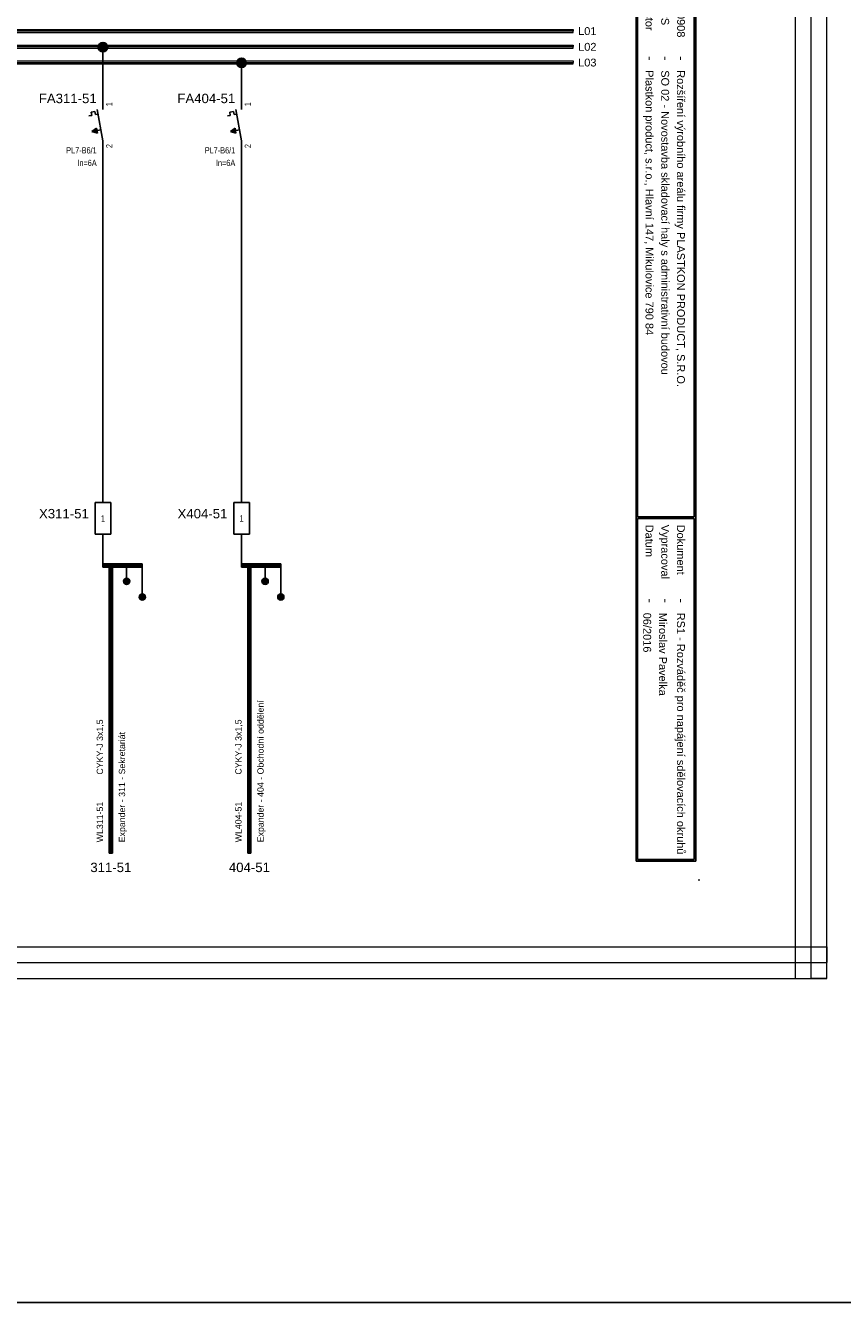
# Model space of a CAD drawing. Extents: x -826 to 1390, y 3256 to 3884.
# Tile 11 of 15: x 567 to 827, y 3256 to 3662. Entities that reach past the tile are written whole.
import ezdxf
from ezdxf.enums import TextEntityAlignment as Align

# ---------------------------------------------------------------- set-up
doc = ezdxf.new("R2010")
doc.units = 0
doc.header["$MEASUREMENT"] = 0
for name, color, linetype in [('1-KRESBA', 7, 'Continuous'), ('__Bílá', 7, 'Continuous'), ('__Oranžová', 30, 'Continuous'), ('__Rudá 010', 10, 'Continuous'), ('__Vínová 220', 220, 'Continuous'), ('__Černá 250', 7, 'Continuous')]:
    doc.layers.add(name, color=color, linetype=linetype)
doc.styles.add('Arial', font='arial.ttf')
doc.styles.add('GENERATED_STYLE_1', font='arial.ttf')

# ---------------------------------------------------------------- blocks, each defined once
blk = doc.blocks.new('BLK_Razítko_malé_pro_rozváděče')
at = {"layer": '__Bílá'}
for p, q in [((15, -1), (15, -20)), ((15, -1), (294, -1)), ((15.5, -1.5), (15.5, -19.5)), ((15.5, -1.5), (184.5, -1.5)), ((184.5, -1.5), (184.5, -19.5)), ((185, -1.5), (185, -19.5)), ((185, -1.5), (293.5, -1.5)), ((293.5, -19.5), (293.5, -1.5)), ((294, -20), (294, -1)), ((15, -20), (294, -20)), ((15.5, -19.5), (184.5, -19.5)), ((185, -19.5), (293.5, -19.5)), ((15, -405), (15, -419)), ((15, -405), (294, -405)), ((15.5, -405.5), (15.5, -418.5)), ((15.5, -405.5), (194.5, -405.5)), ((194.5, -405.5), (194.5, -418.5)), ((195, -405.5), (195, -418.5)), ((195, -405.5), (293.5, -405.5)), ((293.5, -405.5), (293.5, -418.5)), ((294, -405), (294, -419)), ((15, -419), (294, -419)), ((15.5, -418.5), (194.5, -418.5)), ((195, -418.5), (293.5, -418.5))]:
    blk.add_line(p, q, dxfattribs=at)
for p in [(0, 0), (300, 0), (0, -420), (300, -420)]:
    blk.add_point(p, dxfattribs=at)
at = {"layer": '__Bílá', "style": 'Arial'}
for s, height, p in [('-', 3, (38, -7)), ('Dokument', 2.5, (187, -7)), ('-', 3, (210.5, -7)), ('SO/PS', 2.5, (17.5, -12)), ('-', 3, (38, -12)), ('Vypracoval', 2.5, (187, -12)), ('-', 3, (210.5, -12)), ('Investor', 2.5, (17.5, -17)), ('-', 3, (38, -17)), ('Datum', 2.5, (187, -17)), ('-', 3, (210.5, -17)), ('PVLK PROJECT s.r.o. , Langrova 195/33,  787 01 Šumperk', 2.5, (17.5, -411)), ('Copyright © 2012 PVLK', 2.5, (197, -411)), ('Telefon: 773 836 685, mobil: 777 848 204, e-mail: %%Upavelka@pvlk.cz', 2.5, (17.5, -416)), ('Číslo dokumentu .....', 2.5, (197, -416))]:
    blk.add_text(s, height=height, dxfattribs=at).set_placement(p)
at = {"layer": '__Vínová 220', "char_height": 2.5, "attachment_point": 7, "style": 'Arial'}
for s, insert in [('715 0908', (17.5, -7)), ('Rozšíření výrobního areálu firmy PLASTKON PRODUCT, S.R.O.', (42.5, -7.75)), ('RS1 - Rozváděč pro napájení sdělovacích okruhů', (215, -7.75)), ('SO 02 - Novostavba skladovací haly s administrativní budovou', (42.5, -12.75)), ('Miroslav Pavelka', (215, -12.75)), ('Plastkon product, s.r.o., Hlavní 147, Mikulovice 790 84', (42.5, -17.75)), ('06/2016', (215, -17.75))]:
    blk.add_mtext(s, dxfattribs=dict(at, insert=insert))
at = {"layer": '__Vínová 220', "style": 'Arial'}
blk.add_attdef('ČÍSLO', text='', height=4, dxfattribs=at).set_placement((290, -416), align=Align.RIGHT)
blk = doc.blocks.new('L0001A02')
at = {"linetype": 'Continuous'}
h = blk.add_hatch(color=256, dxfattribs=at)
edge = h.paths.add_edge_path()
edge.add_arc((0, 0), 1.5, 0, 360)
blk.add_circle((0, 0), 1.5)
blk = doc.blocks.new('FEVA1462')
blk.add_hatch(color=256).paths.add_polyline_path([(-3.5, -2), (-2.06, -0.92), (-1.772, -2.504)])
for p, q in [((0, 5), (0, 10)), ((-3.752, 4.136), (-2.564, 4.352)), ((-3.752, 4.136), (-3.568, 3.124)), ((-2.564, 4.352), (-2.38, 3.34)), ((-1.818, 5), (0, -5)), ((-4.448, 2.964), (-3.568, 3.124)), ((-2.38, 3.34), (-1.544, 3.492)), ((-3.5, -2), (-2.06, -0.92)), ((-3.5, -2), (-0.64, -1.48)), ((-3.5, -2), (-1.772, -2.504)), ((-2.06, -0.92), (-1.772, -2.504)), ((0, -5), (0, -10))]:
    blk.add_line(p, q)
at = {"style": 'Arial'}
blk.add_attdef('POPIS', text='', height=3, dxfattribs=at).set_placement((-2, 7), align=Align.RIGHT)
at = {"style": 'Arial', "width": 0.8}
blk.add_attdef('NO1', (3, 6), '', height=2, rotation=90, dxfattribs=at)
for tag, p in [('TYP', (-2, -9)), ('PROUD', (-2, -13)), ('DOPLŇ1', (-2, -17)), ('DOPLŇ2', (-2, -21))]:
    blk.add_attdef(tag, text='', height=2, dxfattribs=at).set_placement(p, align=Align.RIGHT)
blk.add_attdef('CO1', text='', height=2, rotation=90, dxfattribs=at).set_placement((3, -6), align=Align.RIGHT)
blk = doc.blocks.new('v0109A01')
at = {"color": 0}
for p, q in [((0, 0), (0, 10)), ((5, 10), (0, 10)), ((5, 0), (5, 10)), ((5, 0), (0, 0))]:
    blk.add_line(p, q, dxfattribs=at)
at = {"color": 0, "style": 'Arial'}
blk.add_attdef('POPIS', text='', height=3, dxfattribs=at).set_placement((-2, 5), align=Align.RIGHT)
at = {"color": 0, "style": 'Arial', "width": 0.8}
blk.add_attdef('S1', text='', height=2, dxfattribs=at).set_placement((2.5, 5), align=Align.MIDDLE)
blk = doc.blocks.new('V0085A01')
h = blk.add_hatch(color=256)
edge = h.paths.add_edge_path()
edge.add_arc((0, 0), 1, 0, 360)
blk.add_circle((0, 0), 1)

msp = doc.modelspace()

# ---------------------------------------------------------------- linework, layer by layer
at = {"layer": '1-KRESBA'}
for p, q in [((591.91, 3640.03), (591.91, 3654.66)), ((635.97, 3640.03), (635.97, 3649.93)), ((591.91, 3620.03), (591.91, 3510)), ((635.97, 3620.03), (635.97, 3510)), ((591.91, 3500), (591.91, 3490)), ((635.97, 3500), (635.97, 3490)), ((591.91, 3490.5), (591.91, 3490)), ((591.91, 3490.5), (604.41, 3490.5)), ((591.91, 3489.5), (591.91, 3490)), ((591.91, 3490), (604.41, 3490)), ((591.91, 3489.5), (604.41, 3489.5)), ((593.91, 3398.53), (593.91, 3490.5)), ((593.91, 3490.5), (594.41, 3490.5)), ((594.41, 3398.53), (594.41, 3490.5)), ((594.91, 3490.5), (594.41, 3490.5)), ((594.91, 3398.53), (594.91, 3490.5)), ((599.41, 3490), (599.41, 3485)), ((604.41, 3490.5), (604.41, 3490)), ((604.41, 3489.5), (604.41, 3490)), ((604.41, 3490), (604.41, 3480)), ((635.97, 3490.5), (635.97, 3490)), ((635.97, 3490.5), (648.47, 3490.5)), ((635.97, 3489.5), (635.97, 3490)), ((635.97, 3490), (648.47, 3490)), ((635.97, 3489.5), (648.47, 3489.5)), ((637.97, 3398.53), (637.97, 3490.5)), ((637.97, 3490.5), (638.47, 3490.5)), ((638.47, 3398.53), (638.47, 3490.5)), ((638.97, 3490.5), (638.47, 3490.5)), ((638.97, 3398.53), (638.97, 3490.5)), ((643.47, 3490), (643.47, 3485)), ((648.47, 3490.5), (648.47, 3490)), ((648.47, 3489.5), (648.47, 3490)), ((648.47, 3490), (648.47, 3480)), ((593.91, 3398.53), (594.41, 3398.53)), ((594.91, 3398.53), (594.41, 3398.53)), ((637.97, 3398.53), (638.47, 3398.53)), ((638.97, 3398.53), (638.47, 3398.53))]:
    msp.add_line(p, q, dxfattribs=at)
at = {"layer": '1-KRESBA', "color": 250, "linetype": 'Continuous'}
msp.add_line((761.45, 3585), (761.45, 3615), dxfattribs=at)
at = {"layer": '1-KRESBA', "color": 3}
msp.add_lwpolyline([(-826, 3883.98), (1390.23, 3883.98), (1390.23, 3255.69), (-826, 3255.69)], close=True, dxfattribs=at)
at = {"layer": '__Oranžová', "lineweight": 0}
for p, q in [((391.43, 3660.5), (741.43, 3660.5)), ((391.43, 3660), (741.43, 3660)), ((391.43, 3659.5), (741.43, 3659.5)), ((741.43, 3660.5), (741.43, 3660)), ((741.43, 3659.5), (741.43, 3660)), ((391.43, 3655.5), (741.43, 3655.5)), ((391.43, 3655), (741.43, 3655)), ((391.43, 3654.5), (741.43, 3654.5)), ((741.43, 3655.5), (741.43, 3655)), ((741.43, 3654.5), (741.43, 3655)), ((391.43, 3650.5), (741.43, 3650.5)), ((741.43, 3650.5), (741.43, 3650)), ((391.43, 3650), (741.43, 3650)), ((391.43, 3649.5), (741.43, 3649.5)), ((741.43, 3649.5), (741.43, 3650))]:
    msp.add_line(p, q, dxfattribs=at)
at = {"layer": '__Vínová 220', "lineweight": 0}
for p, q in [((812.12, 3358.74), (812.12, 3724.82)), ((817.12, 3358.74), (817.12, 3724.82)), ((822.12, 3358.74), (822.12, 3724.82)), ((325.71, 3368.74), (822.12, 3368.74)), ((822.12, 3368.74), (822.12, 3363.74)), ((325.71, 3363.74), (822.12, 3363.74)), ((822.12, 3358.74), (822.12, 3363.74)), ((325.71, 3358.74), (822.12, 3358.74)), ((812.12, 3358.74), (817.12, 3358.74)), ((822.12, 3358.74), (817.12, 3358.74))]:
    msp.add_line(p, q, dxfattribs=at)

# ---------------------------------------------------------------- block references
at = {"color": 250, "linetype": 'Continuous'}
for p in [(599.41, 3485), (643.47, 3485), (604.41, 3480), (648.47, 3480)]:
    msp.add_blockref('V0085A01', p, dxfattribs=at)
at = {"layer": '1-KRESBA', "rotation": 270}
msp.add_blockref('BLK_Razítko_malé_pro_rozváděče', (781.43, 3690), dxfattribs=at).add_auto_attribs({'ČÍSLO': '26.3'})
at = {"layer": '1-KRESBA'}
for p in [(591.91, 3654.83), (635.97, 3649.84)]:
    msp.add_blockref('L0001A02', p, dxfattribs=at)
at = {"layer": '__Černá 250'}
for name, p, values in [('FEVA1462', (591.91, 3630.03), {'POPIS': 'FA311-51', 'TYP': 'PL7-B6/1', 'PROUD': 'In=6A', 'CO1': '2', 'NO1': '1'}), ('FEVA1462', (635.97, 3630.03), {'POPIS': 'FA404-51', 'TYP': 'PL7-B6/1', 'PROUD': 'In=6A', 'CO1': '2', 'NO1': '1'}), ('v0109A01', (589.41, 3500), {'POPIS': 'X311-51', 'S1': '1'}), ('v0109A01', (633.47, 3500), {'POPIS': 'X404-51', 'S1': '1'})]:
    msp.add_blockref(name, p, dxfattribs=at).add_auto_attribs(values)

# ---------------------------------------------------------------- texts
at = {"layer": '__Oranžová', "lineweight": 0, "style": 'Arial'}
for s, p in [('L01', (743, 3658.69)), ('L02', (743, 3653.69)), ('L03', (743, 3648.69))]:
    msp.add_text(s, height=2.5, dxfattribs=at).set_placement(p)
at = {"layer": '__Rudá 010', "style": 'Arial'}
for s, p in [('CYKY-J 3x1,5', (591.91, 3423.53)), ('CYKY-J 3x1,5', (635.97, 3423.53)), ('WL311-51', (591.91, 3402)), ('WL404-51', (635.97, 3402))]:
    msp.add_text(s, height=2, rotation=90, dxfattribs=at).set_placement(p)
at = {"layer": '__Rudá 010', "style": 'GENERATED_STYLE_1'}
for s, p in [('311-51', (594.41, 3392.53)), ('404-51', (638.47, 3392.53))]:
    msp.add_text(s, height=3, dxfattribs=at).set_placement(p, align=Align.CENTER)
at = {"layer": '__Rudá 010', "char_height": 2, "width": 62.8406, "attachment_point": 1, "rotation": 90, "style": 'Arial'}
for s, insert in [('Expander - 404 - Obchodní oddělení', (641, 3402)), ('Expander - 311 - Sekretariát', (596.95, 3402))]:
    msp.add_mtext(s, dxfattribs=dict(at, insert=insert))

doc.saveas('drawing.dxf')
